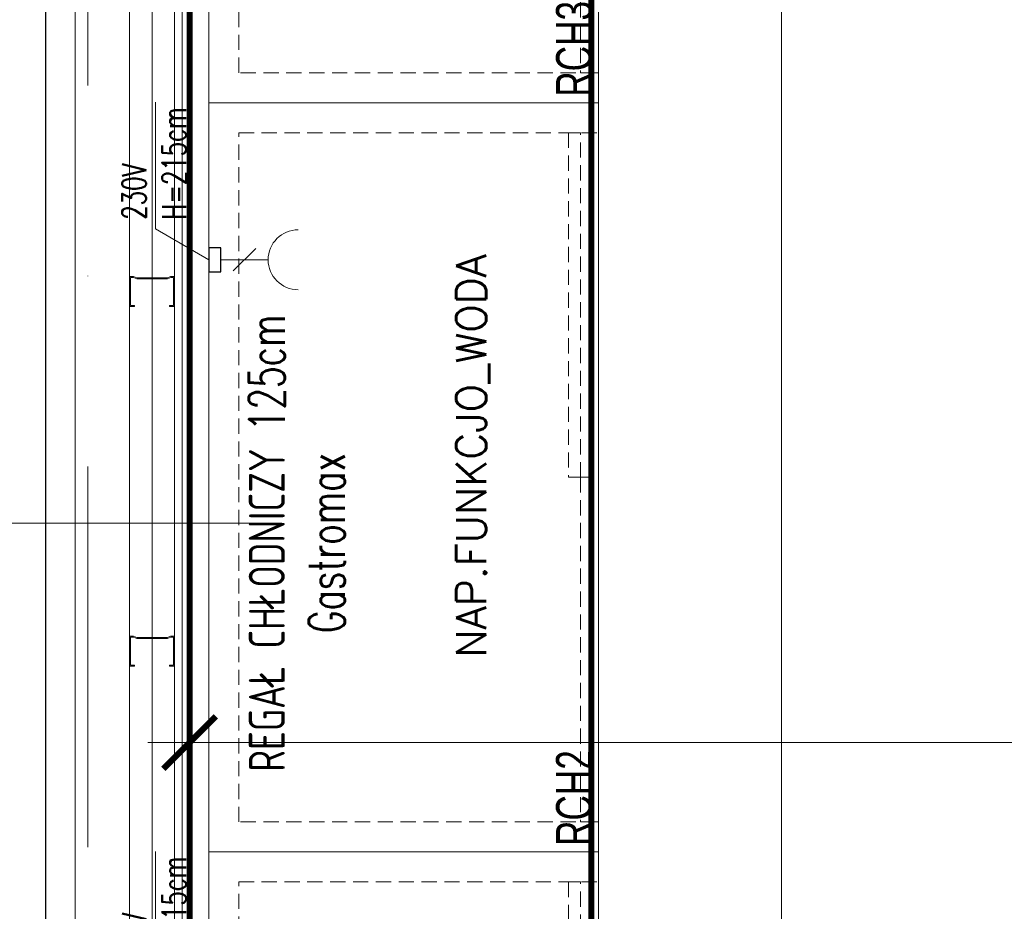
# Model space of a CAD drawing. Header units: millimetres. Extents: x -13532 to 2392, y -5241 to 5322.
# Tile 77 of 256: x -11544 to -11380, y 1216 to 1365. Entities that reach past the tile are written whole.
import ezdxf
from ezdxf.enums import TextEntityAlignment as Align

# ---------------------------------------------------------------- set-up
doc = ezdxf.new("R2010")
doc.units = ezdxf.units.MM
doc.linetypes.add('DASHED', pattern=[19.05, 12.7, -6.35])
doc.linetypes.add('KRESKAKROPKA2', pattern=[12.7, 6.35, -3.175, 0, -3.175])
doc.layers.get('0').update_dxf_attribs({"lineweight": 9, "true_color": 0x939393})
doc.layers.get('Defpoints').update_dxf_attribs({"true_color": 0xdae6d4})
for name, color, linetype, lineweight, true_color in [('a___wymiary', 7, 'Continuous', 5, 0x666666), ('batting - AGP1', 7, 'Continuous', 5, 0xadadad), ('KONSTRUKCJA - CIE - AGP1', 7, 'Continuous', 5, 0xbfbfbf), ('Meble - AGP1', 7, 'Continuous', 15, 0x999999), ('OPIS - AGP1', 7, 'Continuous', 0, 0x7f7f7f), ('OSI', 7, 'KRESKAKROPKA2', 5, 0x7f7f7f), ('profil - AGP1', 7, 'Continuous', 5, 0x3f3f3f), ('wymiary', 7, 'Continuous', 5, 0x7f7f7f), ('WYMIARY - AGP1', 7, 'Continuous', 5, 0x716d5a)]:
    doc.layers.add(name, color=color, linetype=linetype, lineweight=lineweight, true_color=true_color)
for name, color, linetype, lineweight in [('CHLODNICTWO', 94, 'Continuous', 9), ('cz-gr', 122, 'Continuous', 30), ('cz-sr', 150, 'Continuous', 15), ('GK - ŚRODEK - AGP1', 32, 'Continuous', 5)]:
    doc.layers.add(name, color=color, linetype=linetype, lineweight=lineweight)
doc.styles.add('ARIAL NARROW', font='ARIALN.TTF', dxfattribs={"width": 0.9})
doc.styles.add('JACEK_07', font='simplex.shx', dxfattribs={"width": 0.7})
doc.styles.add('RomanS', font='simplex.shx')
doc.linetypes.add('BATTING', pattern='A,0.0001,-0.1,[134,ltypeshp.shx,S=0.1,R=0,X=-0.1,Y=0],-0.2,[134,ltypeshp.shx,S=0.1,R=180,X=0.1,Y=0],-0.1', length=0.4001)
doc.dimstyles.new('wymiary agp1', dxfattribs={"dimtxt": 15, "dimasz": 5, "dimexe": 5, "dimexo": 5, "dimgap": 1.8, "dimtad": 1, "dimdec": 3, "dimrnd": 0.5, "dimdsep": 46, "dimtxsty": 'ARIAL NARROW', "dimblk": 'znacznik', "dimcen": 1.5, "dimse1": 1, "dimse2": 1, "dimclrd": 256, "dimclre": 256, "dimazin": 0, "dimtfac": 1, "dimtdec": 3, "dimtmove": 1, "dimatfit": 3, "dimldrblk": 'znacznik', "dimfxl": 1000, "dimfxlon": 1, "dimlwd": -1, "dimarcsym": 0})

# ---------------------------------------------------------------- blocks, each defined once
blk = doc.blocks.new('Regał chłodniczy GP 125cm')
at = {"layer": 'Meble - AGP1'}
blk.add_lwpolyline([(0, 0), (125, 0), (125, -65), (0, -65), (0, 0)], dxfattribs=at)
at = {"layer": 'Meble - AGP1', "linetype": 'DASHED', "ltscale": 0.2}
for points in [[(5, -5), (120, -5), (120, -65), (5, -65)], [(62.5, -62), (120, -62), (120, -60), (62.5, -60)], [(5, -64), (62.5, -64), (62.5, -62), (5, -62)]]:
    blk.add_lwpolyline(points, close=True, dxfattribs=at)
at = {"layer": 'Meble - AGP1', "insert": (51.52, -14.68), "char_height": 6, "width": 93.0449, "attachment_point": 5, "style": 'JACEK_07'}
blk.add_mtext('REGAŁ CHŁODNICZY 125cm\\PGastromax', dxfattribs=at)
blk = doc.blocks.new('gn-230')
at = {"layer": 'Meble - AGP1'}
for p, q in [((-15.65, -3.75), (-8.15, 3.75)), ((-4, 0), (-19.8, 0))]:
    blk.add_line(p, q, dxfattribs=at)
at = {"layer": 'Meble - AGP1', "lineweight": 30}
blk.add_lwpolyline([(-4, -4), (0, -4), (0, 4), (-4, 4)], close=True, dxfattribs=at)
at = {"layer": 'Meble - AGP1'}
blk.add_arc((-29.8, 0), 10, 270, 90, dxfattribs=at)
blk = doc.blocks.new('*U221')
at = {"layer": 'Meble - AGP1'}
blk.add_lwpolyline([(98.8, 0), (103.94, 8.9), (125.08, 8.9)], dxfattribs=at)
blk.add_blockref('Regał chłodniczy GP 125cm', (0, 0), dxfattribs=at)
at = {"layer": 'Meble - AGP1', "xscale": 0.5, "yscale": 0.5, "zscale": 0.5, "rotation": 89.99999999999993}
blk.add_blockref('gn-230', (98.8, 0), dxfattribs=at)
at = {"layer": 'Meble - AGP1'}
for s, insert, char_height, width, attachment_point, style in [('{\\W0.7;230V\\PH=215cm}', (105.49, 14.46), 4, 32.4538, 1, 'RomanS'), ('\\pxql;{\\fArial|b0|i0|c238|p34;RCH2}', (1, -64), 6, 36.1, 7, 'JACEK_07')]:
    blk.add_mtext(s, dxfattribs=dict(at, insert=insert, char_height=char_height, width=width, attachment_point=attachment_point, style=style))
blk = doc.blocks.new('Regał chłodniczy GP 187.5cm')
at = {"layer": 'Meble - AGP1'}
blk.add_lwpolyline([(0, 0), (187.5, 0), (187.5, -65), (0, -65), (0, 0)], dxfattribs=at)
at = {"layer": 'Meble - AGP1', "linetype": 'DASHED', "ltscale": 0.2}
for points in [[(5, -5), (182.5, -5), (182.5, -65), (5, -65)], [(62.5, -62), (125, -62), (125, -60), (62.5, -60)], [(5, -64), (62.5, -64), (62.5, -62), (5, -62)], [(125, -64), (182.5, -64), (182.5, -62), (125, -62)]]:
    blk.add_lwpolyline(points, close=True, dxfattribs=at)
at = {"layer": 'Meble - AGP1', "insert": (57.95, -14.68), "char_height": 6, "width": 105.8952, "attachment_point": 5, "style": 'JACEK_07'}
blk.add_mtext('REGAŁ CHŁODNICZY 187,5cm\\PGastromax', dxfattribs=at)
blk = doc.blocks.new('*U196')
at = {"layer": 'Meble - AGP1'}
blk.add_lwpolyline([(161.19, 0), (166.33, 8.9), (187.47, 8.9)], dxfattribs=at)
blk.add_blockref('Regał chłodniczy GP 187.5cm', (0, 0), dxfattribs=at)
at = {"layer": 'Meble - AGP1', "xscale": 0.5, "yscale": 0.5, "zscale": 0.5, "rotation": 89.99999999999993}
blk.add_blockref('gn-230', (161.19, 0), dxfattribs=at)
at = {"layer": 'Meble - AGP1'}
for s, insert, char_height, width, attachment_point, style in [('{\\W0.7;230V\\PH=215cm}', (167.88, 14.46), 4, 32.4538, 1, 'RomanS'), ('\\pxql;{\\fArial|b0|i0|c238|p34;RCH3}', (1, -64), 6, 36.1, 7, 'JACEK_07')]:
    blk.add_mtext(s, dxfattribs=dict(at, insert=insert, char_height=char_height, width=width, attachment_point=attachment_point, style=style))
blk = doc.blocks.new('*U718')
at = {"linetype": 'DASHED', "const_width": 1}
blk.add_lwpolyline([(-383.95, 0), (63.74, 0), (63.74, -67), (-383.95, -67)], close=True, dxfattribs=at)
blk = doc.blocks.new('znacznik')
at = {"layer": 'a___wymiary'}
for p, q in [((0, 1.394), (0, -1.394)), ((1.394, 0), (-1.394, 0))]:
    blk.add_line(p, q, dxfattribs=at)
at = {"layer": 'a___wymiary', "const_width": 0.2}
blk.add_lwpolyline([(0.876, 0.876), (-0.876, -0.876)], dxfattribs=at)
blk = doc.blocks.new('*D569')
at = {"layer": 'Defpoints', "color": 0}
for p in [(-10337.11, 1244.62), (-11516.11, 1092.92), (-10337.11, 1092.92)]:
    blk.add_point(p, dxfattribs=at)
at = {"layer": 'WYMIARY - AGP1'}
blk.add_line((-11511.11, 1244.62), (-10342.11, 1244.62), dxfattribs=at)
at = {"layer": 'WYMIARY - AGP1', "xscale": 5, "yscale": 5, "zscale": 5, "rotation": 180}
blk.add_blockref('znacznik', (-11516.11, 1244.62), dxfattribs=at)
at = {"layer": 'WYMIARY - AGP1', "xscale": 5, "yscale": 5, "zscale": 5}
blk.add_blockref('znacznik', (-10337.11, 1244.62), dxfattribs=at)
at = {"layer": 'WYMIARY - AGP1', "color": 18, "true_color": 0x000000, "insert": (-10926.61, 1254.08), "char_height": 15, "attachment_point": 5, "style": 'ARIAL NARROW'}
blk.add_mtext('1179', dxfattribs=at)
blk = doc.blocks.new('*D573')
at = {"layer": 'Defpoints', "color": 0}
for p in [(-11448.41, 1739.87), (-11417.37, 1739.87), (-11516.11, 1087.85)]:
    blk.add_point(p, dxfattribs=at)
at = {"layer": 'WYMIARY - AGP1'}
blk.add_line((-11417.37, 1092.85), (-11417.37, 1734.87), dxfattribs=at)
at = {"layer": 'WYMIARY - AGP1', "xscale": 5, "yscale": 5, "zscale": 5}
for p, rotation in [((-11417.37, 1739.87), 90), ((-11417.37, 1087.85), 270)]:
    blk.add_blockref('znacznik', p, dxfattribs=dict(at, rotation=rotation))
at = {"layer": 'WYMIARY - AGP1', "color": 18, "true_color": 0x000000, "insert": (-11426.83, 1413.86), "char_height": 15, "attachment_point": 5, "rotation": 90, "style": 'ARIAL NARROW'}
blk.add_mtext('652', dxfattribs=at)
blk = doc.blocks.new('osi')
at = {"layer": 'OSI', "ltscale": 10}
blk.add_line((-11533.21, 845.85), (-11533.21, 3158.85), dxfattribs=at)
blk = doc.blocks.new('konstrukcja 2025.01.09')
at = {"layer": 'KONSTRUKCJA - CIE - AGP1', "linetype": 'Continuous'}
for p, q in [((1724.39, 6424.36), (1724.39, 6064.07)), ((1729.39, 6067.07), (1729.39, 6421.36))]:
    blk.add_line(p, q, dxfattribs=at)

msp = doc.modelspace()

# ---------------------------------------------------------------- linework, layer by layer
at = {"layer": 'batting - AGP1', "linetype": 'BATTING', "ltscale": 8}
msp.add_lwpolyline([(-11522.3569, 1088.2205), (-11522.3499, 2425.4873)], dxfattribs=at)
at = {"layer": 'cz-gr'}
msp.add_line((-11516.1068, 1739.8669), (-11516.1068, 1075.8544), dxfattribs=at)
msp.add_lwpolyline([(-11516.1068, 1087.8541), (-11540.1066, 1087.8541), (-11540.1093, 2425.8541)], dxfattribs=at)
at = {"layer": 'GK - ŚRODEK - AGP1', "linetype": 'Continuous'}
for p, q in [((-11526.1068, 2425.8539), (-11526.1068, 1087.8541)), ((-11518.6068, 1742.3669), (-11518.6068, 1087.8541)), ((-11517.3568, 1741.117), (-11517.3568, 1087.8541))]:
    msp.add_line(p, q, dxfattribs=at)
at = {"layer": 'OPIS - AGP1'}
msp.add_lwpolyline([(-11576.4413, 1281.2018), (-11500.7489, 1281.2018)], dxfattribs=at)
at = {"layer": 'profil - AGP1', "ltscale": 5}
for points in [[(-11519.8068, 1322.1669), (-11519.2735, 1322.3669), (-11518.6068, 1322.3669), (-11518.6067, 1317.3669), (-11519.3567, 1317.3669), (-11519.4269, 1317.3659), (-11519.4769, 1317.4151), (-11519.4769, 1317.4854), (-11519.4269, 1317.5347), (-11519.3567, 1317.5336), (-11518.7733, 1317.5336), (-11518.7735, 1322.2003), (-11519.2432, 1322.2003), (-11519.7766, 1322.0003), (-11524.937, 1322.0001), (-11525.4703, 1322.2001), (-11525.9401, 1322.2001), (-11525.94, 1317.5334), (-11525.3567, 1317.5334), (-11525.2987, 1317.4872), (-11525.2987, 1317.413), (-11525.3567, 1317.3668), (-11526.1067, 1317.3668), (-11526.1068, 1322.3668), (-11525.4401, 1322.3668), (-11524.9068, 1322.1668)], [(-11519.8068, 1262.1669), (-11519.2735, 1262.3669), (-11518.6068, 1262.3669), (-11518.6067, 1257.3669), (-11519.3567, 1257.3669), (-11519.4269, 1257.3659), (-11519.4769, 1257.4151), (-11519.4769, 1257.4854), (-11519.4269, 1257.5347), (-11519.3567, 1257.5336), (-11518.7733, 1257.5336), (-11518.7735, 1262.2003), (-11519.2432, 1262.2003), (-11519.7766, 1262.0003), (-11524.937, 1262.0001), (-11525.4703, 1262.2001), (-11525.9401, 1262.2001), (-11525.94, 1257.5334), (-11525.3567, 1257.5334), (-11525.2987, 1257.4872), (-11525.2987, 1257.413), (-11525.3567, 1257.3668), (-11526.1067, 1257.3668), (-11526.1068, 1262.3668), (-11525.4401, 1262.3668), (-11524.9068, 1262.1668)]]:
    msp.add_lwpolyline(points, close=True, dxfattribs=at)

# ---------------------------------------------------------------- block references
at = {"layer": 'CHLODNICTWO', "rotation": 90.00000000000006}
for name, p in [('*U196', (-11512.9073, 1351.3669)), ('*U221', (-11512.9073, 1226.3669)), ('*U221', (-11512.9073, 1101.3669))]:
    msp.add_blockref(name, p, dxfattribs=at)
at = {"layer": 'cz-sr'}
msp.add_blockref('osi', (0.0999, 0), dxfattribs=at)
at = {"layer": 'Meble - AGP1', "rotation": 89.99999999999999}
msp.add_blockref('*U718', (-11516.1001, 1475.1273), dxfattribs=at)
at = {"layer": 'wymiary'}
msp.add_blockref('konstrukcja 2025.01.09', (-13264.5595, -4954.5109), dxfattribs=at)

# ---------------------------------------------------------------- texts
at = {"style": 'RomanS'}
msp.add_attdef('NAP.FUNKCJO_WODA', text='PAPIEROSY', height=5, rotation=90, dxfattribs=at).set_placement((-11471.6476, 1292.4411), align=Align.TOP_CENTER)

# ---------------------------------------------------------------- dimensions: what is measured, and where the dimension line sits
at = {"layer": 'WYMIARY - AGP1'}
dim = msp.add_linear_dim(base=(-11417.3665, 1739.8669), p1=(-11516.1055, 1087.8541), p2=(-11448.4073, 1739.8669), angle=90, dimstyle='wymiary agp1', override={"dimclrd": 256, "dimclre": 256}, dxfattribs=at)
dim.commit()
dim.dimension.update_dxf_attribs({"geometry": '*D573', "text_midpoint": (-11426.8251, 1413.8605)})
dim = msp.add_linear_dim(base=(-10337.106, 1244.6234), p1=(-11516.1068, 1092.9245), p2=(-10337.106, 1092.9245), dimstyle='wymiary agp1', override={"dimclrd": 256, "dimclre": 256}, dxfattribs=at)
dim.commit()
dim.dimension.update_dxf_attribs({"geometry": '*D569', "text_midpoint": (-10926.6064, 1254.082)})

doc.saveas('drawing.dxf')
